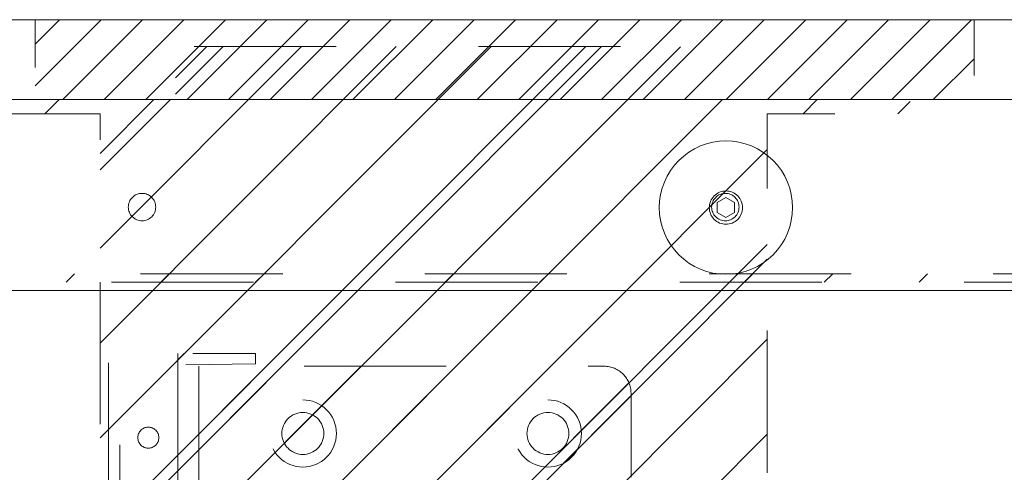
# Model space of a CAD drawing. Header units: inches. Extents: x -416 to -272, y -73 to 47.
# Tile 121 of 206: x -338.61 to -329.37, y -17.75 to -13.51. Entities that reach past the tile are written whole.
import ezdxf

# ---------------------------------------------------------------- set-up
doc = ezdxf.new("R2010")
doc.units = ezdxf.units.IN
doc.header["$LTSCALE"] = 32
doc.header["$MEASUREMENT"] = 0
doc.linetypes.add('Dash Style-1', pattern=[0.083328, 0.041656, -0.041672])
for name, color, linetype, lineweight in [('DashLine', 7, 'Continuous', 13), ('DashLineFill', 7, 'Dash Style-1', 13), ('Drawing', 7, 'Continuous', 18), ('Metal-Black', 7, 'Continuous', 18), ('None', 7, 'Continuous', 18), ('SolidLine', 7, 'Continuous', 15), ('Wood_1-H', 7, 'Continuous', 13)]:
    doc.layers.add(name, color=color, linetype=linetype, lineweight=lineweight)
doc.layers.add('Electrical', color=1, linetype='Dash Style-1', lineweight=15, true_color=0xff0000)
pattern_1 = [(45, (0, 0), (-1.61302, 1.935715), []), (45, (-1.0608, 1.0608), (-0.472346, 0.4167613), [])]

# ---------------------------------------------------------------- blocks, each defined once
blk = doc.blocks.new('Group-22')
at = {"layer": 'DashLineFill', "linetype": 'Continuous', "lineweight": 13}
h = blk.add_hatch(dxfattribs=at)
h.set_pattern_fill('Steel', color=253, style=0, pattern_type=2)
h.set_pattern_definition(pattern_1)
h.paths.add_polyline_path([(-0.0472, 0.1575), (69.7717, 0.1575), (69.7717, 0.0787), (-0.0472, 0.0787)])
at = {"layer": 'DashLineFill', "flags": 128}
blk.add_lwpolyline([(-0.0472, 0.1575), (69.7717, 0.1575), (69.7717, 0.0787), (-0.0472, 0.0787)], close=True, dxfattribs=at)
blk = doc.blocks.new('Group-23')
at = {"layer": 'None'}
blk.add_blockref('Group-22', (0, 0), dxfattribs=at)
blk = doc.blocks.new('SL Desktop Screen (2D)-1')
at = {"layer": 'None'}
blk.add_blockref('Group-23', (0, 0), dxfattribs=at)
at = {"layer": 'Drawing', "color": 0, "flags": 1}
for tag in ['Tag', 'Catalog', 'Option1', 'Option2', 'Option3', 'Option4', 'Option5', 'Option6', 'Option7', 'Option8', 'Option9', 'Option10', 'Option11', 'Option12', 'Custom', 'FinishGroup', 'Discount', 'Item2', 'Item3', 'Item6', 'Item9', 'Item10', 'Item12', 'Item13', 'Item16', 'Item19', 'Item20', 'Item21', 'Item22', 'Item23', 'Item24', 'Item25', 'Item8', 'Item18', 'Item1', 'Item4', 'Item5', 'Item7', 'Item11', 'Item14', 'Item15', 'Item17']:
    blk.add_attdef(tag, (16.542, -15.8769), '', height=0.00709, dxfattribs=at)
blk = doc.blocks.new('Group-42')
at = {"layer": 'DashLine', "flags": 128}
blk.add_lwpolyline([(1.1142, -2.5591), (70.8937, -2.5591), (70.8937, -30), (1.1142, -30)], close=True, dxfattribs=at)
at = {"layer": 'SolidLine', "flags": 128}
blk.add_lwpolyline([(1.1142, -2.5591), (70.8937, -2.5591), (70.8937, -30), (1.1142, -30)], close=True, dxfattribs=at)
blk = doc.blocks.new('1BP8DW-Leveler (2D)')
at = {"layer": 'DashLine', "flags": 128}
for points in [[(0.625, 0), (0.622, -0.0613), (0.613, -0.1219), (0.5981, -0.1814), (0.5774, -0.2392), (0.5512, -0.2946), (0.5197, -0.3472), (0.4831, -0.3965), (0.4419, -0.4419), (0.3965, -0.4831), (0.3472, -0.5197), (0.2946, -0.5512), (0.2392, -0.5774), (0.1814, -0.5981), (0.1219, -0.613), (0.0613, -0.622), (0, -0.625), (-0.0613, -0.622), (-0.1219, -0.613), (-0.1814, -0.5981), (-0.2392, -0.5774), (-0.2946, -0.5512), (-0.3472, -0.5197), (-0.3965, -0.4831), (-0.4419, -0.4419), (-0.4831, -0.3965), (-0.5197, -0.3472), (-0.5512, -0.2946), (-0.5774, -0.2392), (-0.5981, -0.1814), (-0.613, -0.1219), (-0.622, -0.0613), (-0.625, 0), (-0.622, 0.0613), (-0.613, 0.1219), (-0.5981, 0.1814), (-0.5774, 0.2392), (-0.5512, 0.2946), (-0.5197, 0.3472), (-0.4831, 0.3965), (-0.4419, 0.4419), (-0.3965, 0.4831), (-0.3472, 0.5197), (-0.2946, 0.5512), (-0.2392, 0.5774), (-0.1814, 0.5981), (-0.1219, 0.613), (-0.0613, 0.622), (0, 0.625), (0.0613, 0.622), (0.1219, 0.613), (0.1814, 0.5981), (0.2392, 0.5774), (0.2946, 0.5512), (0.3472, 0.5197), (0.3965, 0.4831), (0.4419, 0.4419), (0.4831, 0.3965), (0.5197, 0.3472), (0.5512, 0.2946), (0.5774, 0.2392), (0.5981, 0.1814), (0.613, 0.1219), (0.622, 0.0613)], [(0, 0.1562), (0.0153, 0.1555), (0.0305, 0.1532), (0.0454, 0.1495), (0.0598, 0.1444), (0.0737, 0.1378), (0.0868, 0.1299), (0.0991, 0.1208), (0.1105, 0.1105), (0.1208, 0.0991), (0.1299, 0.0868), (0.1378, 0.0737), (0.1444, 0.0598), (0.1495, 0.0454), (0.1532, 0.0305), (0.1555, 0.0153), (0.1562, 0), (0.1555, -0.0153), (0.1532, -0.0305), (0.1495, -0.0454), (0.1444, -0.0598), (0.1378, -0.0737), (0.1299, -0.0868), (0.1208, -0.0991), (0.1105, -0.1105), (0.0991, -0.1208), (0.0868, -0.1299), (0.0737, -0.1378), (0.0598, -0.1444), (0.0454, -0.1495), (0.0305, -0.1532), (0.0153, -0.1555), (0, -0.1562), (-0.0153, -0.1555), (-0.0305, -0.1532), (-0.0454, -0.1495), (-0.0598, -0.1444), (-0.0737, -0.1378), (-0.0868, -0.1299), (-0.0991, -0.1208), (-0.1105, -0.1105), (-0.1208, -0.0991), (-0.1299, -0.0868), (-0.1378, -0.0737), (-0.1444, -0.0598), (-0.1495, -0.0454), (-0.1532, -0.0305), (-0.1555, -0.0153), (-0.1562, 0), (-0.1555, 0.0153), (-0.1532, 0.0305), (-0.1495, 0.0454), (-0.1444, 0.0598), (-0.1378, 0.0737), (-0.1299, 0.0868), (-0.1208, 0.0991), (-0.1105, 0.1105), (-0.0991, 0.1208), (-0.0868, 0.1299), (-0.0737, 0.1378), (-0.0598, 0.1444), (-0.0454, 0.1495), (-0.0305, 0.1532), (-0.0153, 0.1555)], [(0, 0.0937), (-0.0812, 0.0469), (-0.0812, -0.0469), (0, -0.0938), (0.0812, -0.0469), (0.0812, 0.0469)]]:
    blk.add_lwpolyline(points, close=True, dxfattribs=at)
blk = doc.blocks.new('1BRPX8-Util_Bkt_Lg-F (2D)')
at = {"layer": 'DashLineFill', "linetype": 'Continuous', "lineweight": 13}
h = blk.add_hatch(dxfattribs=at)
h.set_pattern_fill('Steel', color=253, style=0, pattern_type=2)
h.set_pattern_definition(pattern_1)
edge = h.paths.add_edge_path()
edge.add_line((-4.4685, 7.5394), (-2.4213, 7.5394))
edge.add_line((-2.4213, 7.5394), (-2.4213, 7.9173))
edge.add_arc((-2.3031, 7.9173), 0.1181, 90, 180, ccw=False)
edge.add_line((-2.3031, 8.0354), (2.3031, 8.0354))
edge.add_arc((2.3031, 7.9173), 0.1181, 0, 90, ccw=False)
edge.add_line((2.4213, 7.9173), (2.4213, 7.5394))
edge.add_line((2.4213, 7.5394), (4.4685, 7.5394))
edge.add_line((4.4685, 7.5394), (4.4685, 7.4055))
edge.add_line((4.4685, 7.4055), (3.1299, 7.4055))
edge.add_line((3.1299, 7.4055), (3.1299, -2.0118))
edge.add_line((3.1299, -2.0118), (4.4685, -2.0118))
edge.add_line((4.4685, -2.0118), (4.4685, -2.1457))
edge.add_line((4.4685, -2.1457), (2.4213, -2.1457))
edge.add_line((2.4213, -2.1457), (2.4213, -2.5236))
edge.add_arc((2.3031, -2.5236), 0.1181, 270, 360, ccw=False)
edge.add_line((2.3031, -2.6417), (-2.3031, -2.6417))
edge.add_arc((-2.3031, -2.5236), 0.1181, 180, 270, ccw=False)
edge.add_line((-2.4213, -2.5236), (-2.4213, -2.1457))
edge.add_line((-2.4213, -2.1457), (-4.4685, -2.1457))
edge.add_line((-4.4685, -2.1457), (-4.4685, -2.0118))
edge.add_line((-4.4685, -2.0118), (-3.1299, -2.0118))
edge.add_line((-3.1299, -2.0118), (-3.1299, 7.4055))
edge.add_line((-3.1299, 7.4055), (-4.4685, 7.4055))
edge.add_line((-4.4685, 7.4055), (-4.4685, 7.5394))
at = {"layer": 'DashLineFill', "flags": 128}
blk.add_lwpolyline([(-4.4685, 7.5394), (-2.4213, 7.5394), (-2.4213, 7.9173, -0.414214), (-2.3031, 8.0354), (2.3031, 8.0354, -0.414214), (2.4213, 7.9173), (2.4213, 7.5394), (4.4685, 7.5394), (4.4685, 7.4055), (3.1299, 7.4055), (3.1299, -2.0118), (4.4685, -2.0118), (4.4685, -2.1457), (2.4213, -2.1457), (2.4213, -2.5236, -0.414214), (2.3031, -2.6417), (-2.3031, -2.6417, -0.414214), (-2.4213, -2.5236), (-2.4213, -2.1457), (-4.4685, -2.1457), (-4.4685, -2.0118), (-3.1299, -2.0118), (-3.1299, 7.4055), (-4.4685, 7.4055)], format="xyb", close=True, dxfattribs=at)
at = {"layer": 'SolidLine', "flags": 128}
for points in [[(-2.7362, 6.403), (-2.7488, 6.4036), (-2.7613, 6.4055), (-2.7735, 6.4085), (-2.7854, 6.4128), (-2.7968, 6.4182), (-2.8076, 6.4247), (-2.8177, 6.4322), (-2.8271, 6.4406), (-2.8356, 6.45), (-2.8431, 6.4601), (-2.8495, 6.4709), (-2.8549, 6.4823), (-2.8592, 6.4942), (-2.8623, 6.5064), (-2.8641, 6.5189), (-2.8647, 6.5315), (-2.8641, 6.5441), (-2.8623, 6.5566), (-2.8592, 6.5688), (-2.8549, 6.5807), (-2.8495, 6.5921), (-2.8431, 6.6029), (-2.8356, 6.613), (-2.8271, 6.6224), (-2.8177, 6.6308), (-2.8076, 6.6383), (-2.7968, 6.6448), (-2.7854, 6.6502), (-2.7735, 6.6545), (-2.7613, 6.6575), (-2.7488, 6.6594), (-2.7362, 6.66), (-2.7236, 6.6594), (-2.7112, 6.6575), (-2.6989, 6.6545), (-2.687, 6.6502), (-2.6756, 6.6448), (-2.6648, 6.6383), (-2.6547, 6.6308), (-2.6454, 6.6224), (-2.6369, 6.613), (-2.6294, 6.6029), (-2.6229, 6.5921), (-2.6175, 6.5807), (-2.6133, 6.5688), (-2.6102, 6.5566), (-2.6083, 6.5441), (-2.6077, 6.5315), (-2.6083, 6.5189), (-2.6102, 6.5064), (-2.6133, 6.4942), (-2.6175, 6.4823), (-2.6229, 6.4709), (-2.6294, 6.4601), (-2.6369, 6.45), (-2.6454, 6.4406), (-2.6547, 6.4322), (-2.6648, 6.4247), (-2.6756, 6.4182), (-2.687, 6.4128), (-2.6989, 6.4085), (-2.7112, 6.4055), (-2.7236, 6.4036)], [(2.7362, 6.403), (2.7236, 6.4036), (2.7112, 6.4055), (2.6989, 6.4085), (2.687, 6.4128), (2.6756, 6.4182), (2.6648, 6.4247), (2.6547, 6.4322), (2.6454, 6.4406), (2.6369, 6.45), (2.6294, 6.4601), (2.6229, 6.4709), (2.6175, 6.4823), (2.6133, 6.4942), (2.6102, 6.5064), (2.6083, 6.5189), (2.6077, 6.5315), (2.6083, 6.5441), (2.6102, 6.5566), (2.6133, 6.5688), (2.6175, 6.5807), (2.6229, 6.5921), (2.6294, 6.6029), (2.6369, 6.613), (2.6454, 6.6224), (2.6547, 6.6308), (2.6648, 6.6383), (2.6756, 6.6448), (2.687, 6.6502), (2.6989, 6.6545), (2.7112, 6.6575), (2.7236, 6.6594), (2.7362, 6.66), (2.7488, 6.6594), (2.7613, 6.6575), (2.7735, 6.6545), (2.7854, 6.6502), (2.7968, 6.6448), (2.8076, 6.6383), (2.8177, 6.6308), (2.8271, 6.6224), (2.8356, 6.613), (2.8431, 6.6029), (2.8495, 6.5921), (2.8549, 6.5807), (2.8592, 6.5688), (2.8623, 6.5566), (2.8641, 6.5441), (2.8647, 6.5315), (2.8641, 6.5189), (2.8623, 6.5064), (2.8592, 6.4942), (2.8549, 6.4823), (2.8495, 6.4709), (2.8431, 6.4601), (2.8356, 6.45), (2.8271, 6.4406), (2.8177, 6.4322), (2.8076, 6.4247), (2.7968, 6.4182), (2.7854, 6.4128), (2.7735, 6.4085), (2.7613, 6.4055), (2.7488, 6.4036)]]:
    blk.add_lwpolyline(points, close=True, dxfattribs=at)
at = {"layer": 'Metal-Black', "color": 7}
blk.add_blockref('1BP8DW-Leveler (2D)', (2.7417, 6.5264), dxfattribs=at)
blk = doc.blocks.new('Group-47')
at = {"layer": 'Electrical', "linetype": 'Continuous', "lineweight": 5, "true_color": 0xdd0000}
h = blk.add_hatch(dxfattribs=at)
h.set_pattern_fill('ElectricalHatch', color=12, style=0, pattern_type=2)
h.set_pattern_definition([(45, (0, 0), (-0.3333333, -0.722222), [])])
h.paths.add_polyline_path([(5.315, -0.0197), (14.124, -0.0197), (14.124, -0.7677), (5.315, -0.7677)])
at = {"layer": 'Electrical', "flags": 128}
blk.add_lwpolyline([(5.315, -0.0197), (14.124, -0.0197), (14.124, -0.7677), (5.315, -0.7677)], close=True, dxfattribs=at)
at = {"layer": 'SolidLine', "flags": 128}
for points in [[(0.7874, -0.0197), (71.2598, -0.0197), (71.2598, -0.7677), (0.7874, -0.7677)], [(0.7874, -0.7677), (71.2598, -0.7677), (71.2598, -11.2008), (0.7874, -11.2008)]]:
    blk.add_lwpolyline(points, close=True, dxfattribs=at)
at = {"layer": 'Wood_1-H', "color": 7}
blk.add_blockref('1BRPX8-Util_Bkt_Lg-F (2D)', (9.0551, -8.3071), dxfattribs=at)
blk = doc.blocks.new('1BRPT9-Bracket (2D)')
at = {"layer": 'DashLineFill', "linetype": 'Continuous', "lineweight": 13}
h = blk.add_hatch(dxfattribs=at)
h.set_pattern_fill('Steel', color=253, style=0, pattern_type=2)
h.set_pattern_definition(pattern_1)
edge = h.paths.add_edge_path()
edge.add_line((-2.3221, -8.7402), (-2.3221, 8.7402))
edge.add_line((-2.3221, 8.7402), (1.6779, 8.7402))
edge.add_arc((1.6779, 8.4882), 0.252, 0, 90, ccw=False)
edge.add_line((1.9299, 8.4882), (1.9299, 7.4803))
edge.add_line((1.9299, 7.4803), (2.3236, 7.4611))
edge.add_line((2.3236, 7.4611), (2.3236, -7.4803))
edge.add_line((2.3236, -7.4803), (1.9299, -7.4803))
edge.add_line((1.9299, -7.4803), (1.9299, -8.4882))
edge.add_arc((1.6779, -8.4882), 0.252, -90, 0, ccw=False)
edge.add_line((1.6779, -8.7402), (-2.3221, -8.7402))
h = blk.add_hatch(dxfattribs=at)
h.set_pattern_fill('Steel', color=253, style=0, pattern_type=2)
h.set_pattern_definition(pattern_1)
h.paths.add_polyline_path([(-1.1488, 8.4252), (-1.118, 8.4237), (-1.0874, 8.4191), (-1.0574, 8.4116), (-1.0283, 8.4012), (-1.0004, 8.388), (-0.9739, 8.3721), (-0.949, 8.3537), (-0.9261, 8.3329), (-0.9054, 8.31), (-0.887, 8.2852), (-0.8711, 8.2587), (-0.8579, 8.2308), (-0.8474, 8.2017), (-0.8399, 8.1717), (-0.8354, 8.1411), (-0.8339, 8.1102), (-0.8354, 8.0794), (-0.8399, 8.0488), (-0.8474, 8.0188), (-0.8579, 7.9897), (-0.8711, 7.9618), (-0.887, 7.9353), (-0.9054, 7.9104), (-0.9261, 7.8875), (-0.949, 7.8668), (-0.9739, 7.8484), (-1.0004, 7.8325), (-1.0283, 7.8193), (-1.0574, 7.8088), (-1.0874, 7.8013), (-1.118, 7.7968), (-1.1488, 7.7953), (-1.1797, 7.7968), (-1.2103, 7.8013), (-1.2403, 7.8088), (-1.2694, 7.8193), (-1.2973, 7.8325), (-1.3238, 7.8484), (-1.3486, 7.8668), (-1.3716, 7.8875), (-1.3923, 7.9104), (-1.4107, 7.9353), (-1.4266, 7.9618), (-1.4398, 7.9897), (-1.4502, 8.0188), (-1.4577, 8.0488), (-1.4623, 8.0794), (-1.4638, 8.1102), (-1.4623, 8.1411), (-1.4577, 8.1717), (-1.4502, 8.2017), (-1.4398, 8.2308), (-1.4266, 8.2587), (-1.4107, 8.2852), (-1.3923, 8.31), (-1.3716, 8.3329), (-1.3486, 8.3537), (-1.3238, 8.3721), (-1.2973, 8.388), (-1.2694, 8.4012), (-1.2403, 8.4116), (-1.2103, 8.4191), (-1.1797, 8.4237)])
h = blk.add_hatch(dxfattribs=at)
h.set_pattern_fill('Steel', color=253, style=0, pattern_type=2)
h.set_pattern_definition(pattern_1)
h.paths.add_polyline_path([(1.1504, 8.4252), (1.1812, 8.4237), (1.2118, 8.4191), (1.2418, 8.4116), (1.2709, 8.4012), (1.2988, 8.388), (1.3254, 8.3721), (1.3502, 8.3537), (1.3731, 8.3329), (1.3938, 8.31), (1.4123, 8.2852), (1.4281, 8.2587), (1.4414, 8.2308), (1.4518, 8.2017), (1.4593, 8.1717), (1.4638, 8.1411), (1.4653, 8.1102), (1.4638, 8.0794), (1.4593, 8.0488), (1.4518, 8.0188), (1.4414, 7.9897), (1.4281, 7.9618), (1.4123, 7.9353), (1.3938, 7.9104), (1.3731, 7.8875), (1.3502, 7.8668), (1.3254, 7.8484), (1.2988, 7.8325), (1.2709, 7.8193), (1.2418, 7.8088), (1.2118, 7.8013), (1.1812, 7.7968), (1.1504, 7.7953), (1.1195, 7.7968), (1.0889, 7.8013), (1.0589, 7.8088), (1.0298, 7.8193), (1.0019, 7.8325), (0.9754, 7.8484), (0.9506, 7.8668), (0.9277, 7.8875), (0.9069, 7.9104), (0.8885, 7.9353), (0.8726, 7.9618), (0.8594, 7.9897), (0.849, 8.0188), (0.8415, 8.0488), (0.8369, 8.0794), (0.8354, 8.1102), (0.8369, 8.1411), (0.8415, 8.1717), (0.849, 8.2017), (0.8594, 8.2308), (0.8726, 8.2587), (0.8885, 8.2852), (0.9069, 8.31), (0.9277, 8.3329), (0.9506, 8.3537), (0.9754, 8.3721), (1.0019, 8.388), (1.0298, 8.4012), (1.0589, 8.4116), (1.0889, 8.4191), (1.1195, 8.4237)])
h = blk.add_hatch(dxfattribs=at)
h.set_pattern_fill('Steel', color=253, style=0, pattern_type=2)
h.set_pattern_definition(pattern_1)
h.paths.add_polyline_path([(-1.1488, 8.3071), (-1.1295, 8.3061), (-1.1104, 8.3033), (-1.0917, 8.2986), (-1.0735, 8.2921), (-1.056, 8.2838), (-1.0395, 8.2739), (-1.024, 8.2624), (-1.0096, 8.2494), (-0.9967, 8.2351), (-0.9852, 8.2196), (-0.9752, 8.203), (-0.967, 8.1856), (-0.9605, 8.1674), (-0.9558, 8.1486), (-0.9529, 8.1295), (-0.952, 8.1102), (-0.9529, 8.0909), (-0.9558, 8.0718), (-0.9605, 8.0531), (-0.967, 8.0349), (-0.9752, 8.0174), (-0.9852, 8.0009), (-0.9967, 7.9854), (-1.0096, 7.971), (-1.024, 7.9581), (-1.0395, 7.9466), (-1.056, 7.9366), (-1.0735, 7.9284), (-1.0917, 7.9219), (-1.1104, 7.9172), (-1.1295, 7.9143), (-1.1488, 7.9134), (-1.1681, 7.9143), (-1.1872, 7.9172), (-1.206, 7.9219), (-1.2242, 7.9284), (-1.2416, 7.9366), (-1.2582, 7.9466), (-1.2737, 7.9581), (-1.288, 7.971), (-1.301, 7.9854), (-1.3125, 8.0009), (-1.3224, 8.0174), (-1.3307, 8.0349), (-1.3372, 8.0531), (-1.3419, 8.0718), (-1.3447, 8.0909), (-1.3457, 8.1102), (-1.3447, 8.1295), (-1.3419, 8.1486), (-1.3372, 8.1674), (-1.3307, 8.1856), (-1.3224, 8.203), (-1.3125, 8.2196), (-1.301, 8.2351), (-1.288, 8.2494), (-1.2737, 8.2624), (-1.2582, 8.2739), (-1.2416, 8.2838), (-1.2242, 8.2921), (-1.206, 8.2986), (-1.1872, 8.3033), (-1.1681, 8.3061)])
h = blk.add_hatch(dxfattribs=at)
h.set_pattern_fill('Steel', color=253, style=0, pattern_type=2)
h.set_pattern_definition(pattern_1)
h.paths.add_polyline_path([(1.1504, 8.3071), (1.1697, 8.3061), (1.1888, 8.3033), (1.2075, 8.2986), (1.2257, 8.2921), (1.2432, 8.2838), (1.2597, 8.2739), (1.2753, 8.2624), (1.2896, 8.2494), (1.3025, 8.2351), (1.314, 8.2196), (1.324, 8.203), (1.3322, 8.1856), (1.3387, 8.1674), (1.3434, 8.1486), (1.3463, 8.1295), (1.3472, 8.1102), (1.3463, 8.0909), (1.3434, 8.0718), (1.3387, 8.0531), (1.3322, 8.0349), (1.324, 8.0174), (1.314, 8.0009), (1.3025, 7.9854), (1.2896, 7.971), (1.2753, 7.9581), (1.2597, 7.9466), (1.2432, 7.9366), (1.2257, 7.9284), (1.2075, 7.9219), (1.1888, 7.9172), (1.1697, 7.9143), (1.1504, 7.9134), (1.1311, 7.9143), (1.112, 7.9172), (1.0932, 7.9219), (1.075, 7.9284), (1.0576, 7.9366), (1.041, 7.9466), (1.0255, 7.9581), (1.0112, 7.971), (0.9982, 7.9854), (0.9867, 8.0009), (0.9768, 8.0174), (0.9685, 8.0349), (0.962, 8.0531), (0.9573, 8.0718), (0.9545, 8.0909), (0.9535, 8.1102), (0.9545, 8.1295), (0.9573, 8.1486), (0.962, 8.1674), (0.9685, 8.1856), (0.9768, 8.203), (0.9867, 8.2196), (0.9982, 8.2351), (1.0112, 8.2494), (1.0255, 8.2624), (1.041, 8.2739), (1.0576, 8.2838), (1.075, 8.2921), (1.0932, 8.2986), (1.112, 8.3033), (1.1311, 8.3061)])
at = {"layer": 'DashLineFill'}
blk.add_line((-2.1252, 8.7402), (-2.1252, -8.7402), dxfattribs=at)
at = {"layer": 'DashLineFill', "flags": 128}
blk.add_lwpolyline([(-2.3221, -8.7402), (-2.3221, 8.7402), (1.6779, 8.7402, -0.414214), (1.9299, 8.4882), (1.9299, 7.4803), (2.3236, 7.4611), (2.3236, -7.4803), (1.9299, -7.4803), (1.9299, -8.4882, -0.414214), (1.6779, -8.7402)], format="xyb", close=True, dxfattribs=at)
for points in [[(-1.1488, 8.4252), (-1.118, 8.4237), (-1.0874, 8.4191), (-1.0574, 8.4116), (-1.0283, 8.4012), (-1.0004, 8.388), (-0.9739, 8.3721), (-0.949, 8.3537), (-0.9261, 8.3329), (-0.9054, 8.31), (-0.887, 8.2852), (-0.8711, 8.2587), (-0.8579, 8.2308), (-0.8474, 8.2017), (-0.8399, 8.1717), (-0.8354, 8.1411), (-0.8339, 8.1102), (-0.8354, 8.0794), (-0.8399, 8.0488), (-0.8474, 8.0188), (-0.8579, 7.9897), (-0.8711, 7.9618), (-0.887, 7.9353), (-0.9054, 7.9104), (-0.9261, 7.8875), (-0.949, 7.8668), (-0.9739, 7.8484), (-1.0004, 7.8325), (-1.0283, 7.8193), (-1.0574, 7.8088), (-1.0874, 7.8013), (-1.118, 7.7968), (-1.1488, 7.7953), (-1.1797, 7.7968), (-1.2103, 7.8013), (-1.2403, 7.8088), (-1.2694, 7.8193), (-1.2973, 7.8325), (-1.3238, 7.8484), (-1.3486, 7.8668), (-1.3716, 7.8875), (-1.3923, 7.9104), (-1.4107, 7.9353), (-1.4266, 7.9618), (-1.4398, 7.9897), (-1.4502, 8.0188), (-1.4577, 8.0488), (-1.4623, 8.0794), (-1.4638, 8.1102), (-1.4623, 8.1411), (-1.4577, 8.1717), (-1.4502, 8.2017), (-1.4398, 8.2308), (-1.4266, 8.2587), (-1.4107, 8.2852), (-1.3923, 8.31), (-1.3716, 8.3329), (-1.3486, 8.3537), (-1.3238, 8.3721), (-1.2973, 8.388), (-1.2694, 8.4012), (-1.2403, 8.4116), (-1.2103, 8.4191), (-1.1797, 8.4237)], [(1.1504, 8.4252), (1.1812, 8.4237), (1.2118, 8.4191), (1.2418, 8.4116), (1.2709, 8.4012), (1.2988, 8.388), (1.3254, 8.3721), (1.3502, 8.3537), (1.3731, 8.3329), (1.3938, 8.31), (1.4123, 8.2852), (1.4281, 8.2587), (1.4414, 8.2308), (1.4518, 8.2017), (1.4593, 8.1717), (1.4638, 8.1411), (1.4653, 8.1102), (1.4638, 8.0794), (1.4593, 8.0488), (1.4518, 8.0188), (1.4414, 7.9897), (1.4281, 7.9618), (1.4123, 7.9353), (1.3938, 7.9104), (1.3731, 7.8875), (1.3502, 7.8668), (1.3254, 7.8484), (1.2988, 7.8325), (1.2709, 7.8193), (1.2418, 7.8088), (1.2118, 7.8013), (1.1812, 7.7968), (1.1504, 7.7953), (1.1195, 7.7968), (1.0889, 7.8013), (1.0589, 7.8088), (1.0298, 7.8193), (1.0019, 7.8325), (0.9754, 7.8484), (0.9506, 7.8668), (0.9277, 7.8875), (0.9069, 7.9104), (0.8885, 7.9353), (0.8726, 7.9618), (0.8594, 7.9897), (0.849, 8.0188), (0.8415, 8.0488), (0.8369, 8.0794), (0.8354, 8.1102), (0.8369, 8.1411), (0.8415, 8.1717), (0.849, 8.2017), (0.8594, 8.2308), (0.8726, 8.2587), (0.8885, 8.2852), (0.9069, 8.31), (0.9277, 8.3329), (0.9506, 8.3537), (0.9754, 8.3721), (1.0019, 8.388), (1.0298, 8.4012), (1.0589, 8.4116), (1.0889, 8.4191), (1.1195, 8.4237)], [(-1.1488, 8.3071), (-1.1295, 8.3061), (-1.1104, 8.3033), (-1.0917, 8.2986), (-1.0735, 8.2921), (-1.056, 8.2838), (-1.0395, 8.2739), (-1.024, 8.2624), (-1.0096, 8.2494), (-0.9967, 8.2351), (-0.9852, 8.2196), (-0.9752, 8.203), (-0.967, 8.1856), (-0.9605, 8.1674), (-0.9558, 8.1486), (-0.9529, 8.1295), (-0.952, 8.1102), (-0.9529, 8.0909), (-0.9558, 8.0718), (-0.9605, 8.0531), (-0.967, 8.0349), (-0.9752, 8.0174), (-0.9852, 8.0009), (-0.9967, 7.9854), (-1.0096, 7.971), (-1.024, 7.9581), (-1.0395, 7.9466), (-1.056, 7.9366), (-1.0735, 7.9284), (-1.0917, 7.9219), (-1.1104, 7.9172), (-1.1295, 7.9143), (-1.1488, 7.9134), (-1.1681, 7.9143), (-1.1872, 7.9172), (-1.206, 7.9219), (-1.2242, 7.9284), (-1.2416, 7.9366), (-1.2582, 7.9466), (-1.2737, 7.9581), (-1.288, 7.971), (-1.301, 7.9854), (-1.3125, 8.0009), (-1.3224, 8.0174), (-1.3307, 8.0349), (-1.3372, 8.0531), (-1.3419, 8.0718), (-1.3447, 8.0909), (-1.3457, 8.1102), (-1.3447, 8.1295), (-1.3419, 8.1486), (-1.3372, 8.1674), (-1.3307, 8.1856), (-1.3224, 8.203), (-1.3125, 8.2196), (-1.301, 8.2351), (-1.288, 8.2494), (-1.2737, 8.2624), (-1.2582, 8.2739), (-1.2416, 8.2838), (-1.2242, 8.2921), (-1.206, 8.2986), (-1.1872, 8.3033), (-1.1681, 8.3061)], [(1.1504, 8.3071), (1.1697, 8.3061), (1.1888, 8.3033), (1.2075, 8.2986), (1.2257, 8.2921), (1.2432, 8.2838), (1.2597, 8.2739), (1.2753, 8.2624), (1.2896, 8.2494), (1.3025, 8.2351), (1.314, 8.2196), (1.324, 8.203), (1.3322, 8.1856), (1.3387, 8.1674), (1.3434, 8.1486), (1.3463, 8.1295), (1.3472, 8.1102), (1.3463, 8.0909), (1.3434, 8.0718), (1.3387, 8.0531), (1.3322, 8.0349), (1.324, 8.0174), (1.314, 8.0009), (1.3025, 7.9854), (1.2896, 7.971), (1.2753, 7.9581), (1.2597, 7.9466), (1.2432, 7.9366), (1.2257, 7.9284), (1.2075, 7.9219), (1.1888, 7.9172), (1.1697, 7.9143), (1.1504, 7.9134), (1.1311, 7.9143), (1.112, 7.9172), (1.0932, 7.9219), (1.075, 7.9284), (1.0576, 7.9366), (1.041, 7.9466), (1.0255, 7.9581), (1.0112, 7.971), (0.9982, 7.9854), (0.9867, 8.0009), (0.9768, 8.0174), (0.9685, 8.0349), (0.962, 8.0531), (0.9573, 8.0718), (0.9545, 8.0909), (0.9535, 8.1102), (0.9545, 8.1295), (0.9573, 8.1486), (0.962, 8.1674), (0.9685, 8.1856), (0.9768, 8.203), (0.9867, 8.2196), (0.9982, 8.2351), (1.0112, 8.2494), (1.0255, 8.2624), (1.041, 8.2739), (1.0576, 8.2838), (1.075, 8.2921), (1.0932, 8.2986), (1.112, 8.3033), (1.1311, 8.3061)]]:
    blk.add_lwpolyline(points, close=True, dxfattribs=at)
blk = doc.blocks.new('1BRPT8_Cover (2D)')
at = {"layer": 'DashLineFill', "linetype": 'Continuous', "lineweight": 13}
h = blk.add_hatch(dxfattribs=at)
h.set_pattern_fill('Steel', color=253, style=0, pattern_type=2)
h.set_pattern_definition(pattern_1)
h.paths.add_polyline_path([(-1.5945, -8.7638), (-2.3228, -8.7638), (-2.3228, -8.7511), (-2.8261, -8.7423), (-2.8664, -8.7028), (-2.8664, -6.673), (-2.8472, -6.6533), (-2.3228, -6.6441), (-2.3228, -6.5842), (-2.8472, -6.5751), (-2.8664, -6.5554), (-2.8664, -4.4682), (-2.8472, -4.4486), (-2.3228, -4.4394), (-2.3228, -4.3795), (-2.8472, -4.3703), (-2.8664, -4.3507), (-2.8664, -2.2635), (-2.8472, -2.2438), (-2.3228, -2.2347), (-2.3228, -2.1748), (-2.8472, -2.1656), (-2.8664, -2.1459), (-2.8664, -0.0588), (-2.8472, -0.0391), (-2.3228, -0.03), (-2.3228, 0.03), (-2.8472, 0.0391), (-2.8664, 0.0588), (-2.8664, 2.1459), (-2.8472, 2.1656), (-2.3228, 2.1748), (-2.3228, 2.2347), (-2.8472, 2.2438), (-2.8664, 2.2635), (-2.8664, 4.3507), (-2.8472, 4.3703), (-2.3228, 4.3795), (-2.3228, 4.4394), (-2.8472, 4.4486), (-2.8664, 4.4682), (-2.8655, 6.5554), (-2.8472, 6.5751), (-2.3228, 6.5842), (-2.3228, 6.6441), (-2.8472, 6.6533), (-2.8664, 6.673), (-2.8664, 8.7028), (-2.8261, 8.7423), (-1.5945, 8.7638), (-1.5945, 8.8583), (-2.9724, 8.8583), (-2.9724, -8.8583), (-1.5945, -8.8583)])
h = blk.add_hatch(dxfattribs=at)
h.set_pattern_fill('Steel', color=253, style=0, pattern_type=2)
h.set_pattern_definition(pattern_1)
h.paths.add_polyline_path([(-2.3228, 8.8583), (-2.3228, -8.8583), (-2.9724, -8.8583), (-2.9724, 8.8583)])
at = {"layer": 'DashLineFill', "flags": 128}
for points in [[(-1.5945, -8.7638), (-2.3228, -8.7638), (-2.3228, -8.7511), (-2.8261, -8.7423), (-2.8664, -8.7028), (-2.8664, -6.673), (-2.8472, -6.6533), (-2.3228, -6.6441), (-2.3228, -6.5842), (-2.8472, -6.5751), (-2.8664, -6.5554), (-2.8664, -4.4682), (-2.8472, -4.4486), (-2.3228, -4.4394), (-2.3228, -4.3795), (-2.8472, -4.3703), (-2.8664, -4.3507), (-2.8664, -2.2635), (-2.8472, -2.2438), (-2.3228, -2.2347), (-2.3228, -2.1748), (-2.8472, -2.1656), (-2.8664, -2.1459), (-2.8664, -0.0588), (-2.8472, -0.0391), (-2.3228, -0.03), (-2.3228, 0.03), (-2.8472, 0.0391), (-2.8664, 0.0588), (-2.8664, 2.1459), (-2.8472, 2.1656), (-2.3228, 2.1748), (-2.3228, 2.2347), (-2.8472, 2.2438), (-2.8664, 2.2635), (-2.8664, 4.3507), (-2.8472, 4.3703), (-2.3228, 4.3795), (-2.3228, 4.4394), (-2.8472, 4.4486), (-2.8664, 4.4682), (-2.8655, 6.5554), (-2.8472, 6.5751), (-2.3228, 6.5842), (-2.3228, 6.6441), (-2.8472, 6.6533), (-2.8664, 6.673), (-2.8664, 8.7028), (-2.8261, 8.7423), (-1.5945, 8.7638), (-1.5945, 8.8583), (-2.9724, 8.8583), (-2.9724, -8.8583), (-1.5945, -8.8583)], [(-2.3228, 8.8583), (-2.3228, -8.8583), (-2.9724, -8.8583), (-2.9724, 8.8583)]]:
    blk.add_lwpolyline(points, close=True, dxfattribs=at)
at = {"layer": 'SolidLine', "flags": 128}
blk.add_lwpolyline([(-2.5, 8.0709), (-2.5005, 8.0612), (-2.5019, 8.0517), (-2.5042, 8.0423), (-2.5075, 8.0332), (-2.5116, 8.0245), (-2.5166, 8.0162), (-2.5223, 8.0084), (-2.5288, 8.0013), (-2.536, 7.9948), (-2.5437, 7.989), (-2.552, 7.9841), (-2.5608, 7.9799), (-2.5699, 7.9767), (-2.5792, 7.9743), (-2.5888, 7.9729), (-2.5984, 7.9724), (-2.6081, 7.9729), (-2.6176, 7.9743), (-2.627, 7.9767), (-2.6361, 7.9799), (-2.6448, 7.9841), (-2.6531, 7.989), (-2.6609, 7.9948), (-2.668, 8.0013), (-2.6745, 8.0084), (-2.6803, 8.0162), (-2.6852, 8.0245), (-2.6894, 8.0332), (-2.6926, 8.0423), (-2.695, 8.0517), (-2.6964, 8.0612), (-2.6969, 8.0709), (-2.6964, 8.0805), (-2.695, 8.0901), (-2.6926, 8.0994), (-2.6894, 8.1085), (-2.6852, 8.1173), (-2.6803, 8.1255), (-2.6745, 8.1333), (-2.668, 8.1405), (-2.6609, 8.1469), (-2.6531, 8.1527), (-2.6448, 8.1577), (-2.6361, 8.1618), (-2.627, 8.1651), (-2.6176, 8.1674), (-2.6081, 8.1688), (-2.5984, 8.1693), (-2.5888, 8.1688), (-2.5792, 8.1674), (-2.5699, 8.1651), (-2.5608, 8.1618), (-2.552, 8.1577), (-2.5437, 8.1527), (-2.536, 8.1469), (-2.5288, 8.1405), (-2.5223, 8.1333), (-2.5166, 8.1255), (-2.5116, 8.1173), (-2.5075, 8.1085), (-2.5042, 8.0994), (-2.5019, 8.0901), (-2.5005, 8.0805)], close=True, dxfattribs=at)
blk = doc.blocks.new('Group-74')
at = {"layer": 'None', "color": 7}
for name in ['1BRPT8_Cover (2D)', '1BRPT9-Bracket (2D)']:
    blk.add_blockref(name, (8.9764, -12.0079), dxfattribs=at)
blk = doc.blocks.new('Group-78')
at = {"layer": 'None'}
for name in ['Group-47', 'Group-42']:
    blk.add_blockref(name, (0, 0), dxfattribs=at)
blk.add_blockref('Group-74', (0, 0), dxfattribs=at)
blk = doc.blocks.new('SL Credenza Desk (2D)')
at = {"layer": 'None'}
blk.add_blockref('Group-78', (0, 0), dxfattribs=at)
at = {"layer": 'Drawing', "color": 0, "flags": 1}
for tag in ['Tag', 'Catalog', 'Option1', 'Option2', 'Option3', 'Option4', 'Option5', 'Option6', 'Option7', 'Option8', 'Option9', 'Option10', 'Option11', 'Option12', 'Custom', 'FinishGroup', 'Discount', 'Item2', 'Item3', 'Item6', 'Item8', 'Item9', 'Item10', 'Item12', 'Item13', 'Item16', 'Item18', 'Item19', 'Item20', 'Item21', 'Item22', 'Item23', 'Item24', 'Item25', 'Item1', 'Item4', 'Item5', 'Item7', 'Item11', 'Item14', 'Item15', 'Item17']:
    blk.add_attdef(tag, (15.7192, -28.999), '', height=0.00709, dxfattribs=at)
blk = doc.blocks.new('Group-79')
at = {"layer": 'Drawing'}
blk.add_blockref('SL Credenza Desk (2D)', (15.6798, 1.4853), dxfattribs=at)
at = {"layer": 'Drawing', "color": 0, "flags": 1}
for tag in ['Tag', 'Catalog', 'Option1', 'Option2', 'Option3', 'Option4', 'Option5', 'Option6', 'Option7', 'Option8', 'Option9', 'Option10', 'Option11', 'Option12', 'Custom', 'FinishGroup', 'Discount', 'Item2', 'Item3', 'Item6', 'Item8', 'Item9', 'Item10', 'Item12', 'Item13', 'Item16', 'Item18', 'Item19', 'Item20', 'Item21', 'Item22', 'Item23', 'Item24', 'Item25', 'Item1', 'Item4', 'Item5', 'Item7', 'Item11', 'Item14', 'Item15', 'Item17']:
    blk.add_attdef(tag, (15.7192, -28.999), '', height=0.00709, dxfattribs=at)

msp = doc.modelspace()

# ---------------------------------------------------------------- block references
at = {"layer": 'Drawing'}
msp.add_blockref('SL Desktop Screen (2D)-1', (-342.7598, -16.0512), dxfattribs=at)

# ---------------------------------------------------------------- next in the draw order: block references
at = {"layer": 'Drawing', "color": 7}
msp.add_blockref('Group-79', (-359.4593, -14.9775), dxfattribs=at)

doc.saveas('drawing.dxf')
